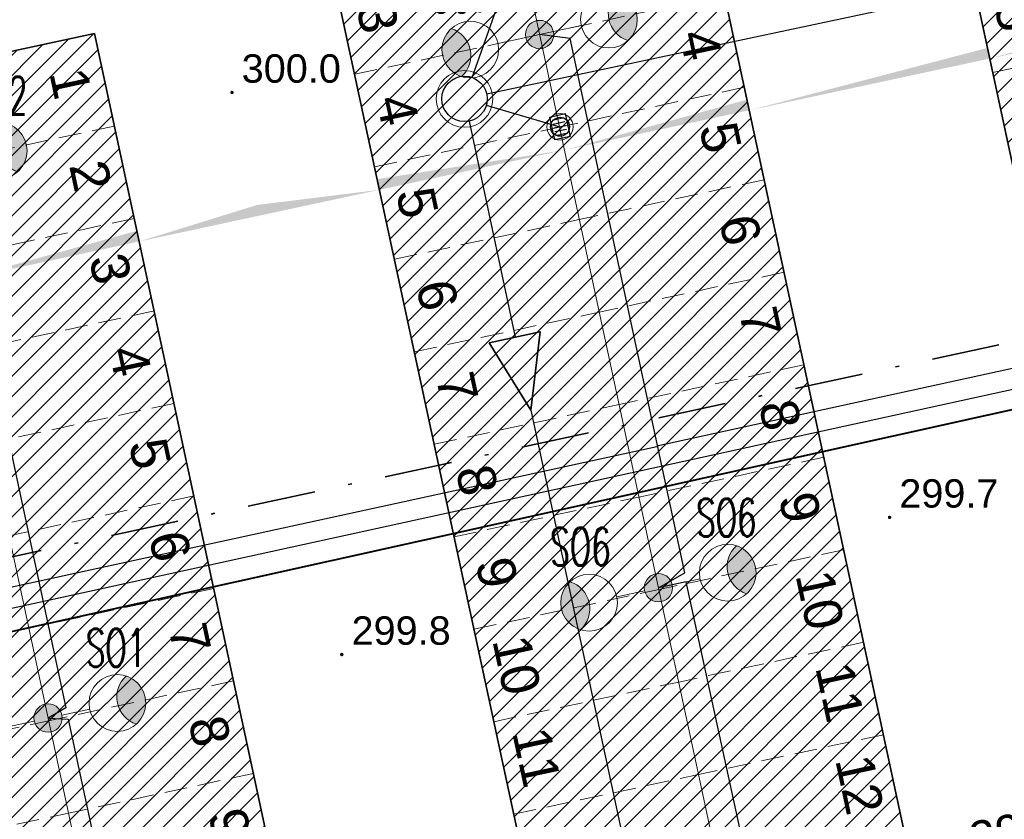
# Model space of a CAD drawing. Header units: metres. Extents: x 6567600 to 13135881, y 5574237 to 11149086.
# Tile 31 of 120: x 6567911 to 6567937, y 5574425 to 5574447. Entities that reach past the tile are written whole.
import ezdxf
from ezdxf.enums import TextEntityAlignment as Align

# ---------------------------------------------------------------- set-up
doc = ezdxf.new("R2010")
doc.units = ezdxf.units.M
doc.linetypes.add('zzzxref_260316$0$PR1183 Chorzów Metalowców V09_TT$0$Kropki i Kreski', pattern=[3.6, 1.8, -0.9, 0, -0.9])
doc.linetypes.add('zzzxref_260316$0$PR1183 Chorzów Metalowców V09_TT$0$Przerywana gęsta', pattern=[0.9, 0.6, -0.3])
for name, color, linetype in [('SEL_atrybut_bloku1', 7, 'Continuous'), ('SEL_atrybut_bloku2', 9, 'Continuous'), ('zzzxref_260316$0$_MDCP$0$OTRN_O', 7, 'Continuous'), ('zzzxref_260316$0$PR1183 Chorzów Metalowców V09_TT$0$FORMA - Arch 01 - PZT 1 Strefy', 7, 'Continuous'), ('zzzxref_260316$0$PR1183 Chorzów Metalowców V09_TT$0$FORMA - Arch 01 - PZT-3 Ukształtowanie terenu', 7, 'Continuous'), ('zzzxref_260316$0$PR1183 Chorzów Metalowców V09_TT$0$FORMA - Arch 01 - PZT-3 Zagospodarowanie', 7, 'Continuous'), ('zzzxref_260316$0$PR1183 Chorzów Metalowców V09_TT$0$FORMA - Arch 01 - PZT-5 Opisy ogólne', 7, 'Continuous')]:
    doc.layers.add(name, color=color, linetype=linetype)
for name, color, linetype, lineweight in [('SEL_kanalizacja_kablowa_nN', 1, 'SEL_knN', 40), ('SEL_sieci_kable_nN', 1, 'SEL_eN', 30), ('SEL_sieci_oswietlenie_oprawy', 152, 'Continuous', 20), ('zzzxref_260316$0$_MDCP$0$OTRN', 7, 'Continuous', 13), ('zzzxref_260316$0$_TT_KAN_D', 96, 'Continuous', 25), ('zzzxref_260316$0$_TT_KAN_D_WPUST', 7, 'Continuous', 25)]:
    doc.layers.add(name, color=color, linetype=linetype, lineweight=lineweight)
doc.layers.add('SEL_sieci_kable_nN_oswietlenie', color=7, linetype='SEL_eNN', lineweight=30, true_color=0xff7a7a)
doc.styles.add('ARIAL', font='ARIALN.TTF', dxfattribs={"width": 0.8})
doc.styles.add('ROMANS', font='romans.shx', dxfattribs={"width": 0.8})
doc.styles.add('zzzxref_260316$0$$TD_AUDIT_GENERATED_(9E16A)', font='arial.ttf', dxfattribs={"width": 0.9})
doc.styles.add('zzzxref_260316$0$$TD_AUDIT_GENERATED_(B0E6E)', font='arial.ttf')
doc.styles.add('zzzxref_260316$0$$TD_AUDIT_GENERATED_(B0E75)', font='arial.ttf')
doc.linetypes.add('SEL_eN', pattern='A,5,["eN",ARIAL,S=1,R=0,X=1.8,Y=0.25],5', length=10)
doc.linetypes.add('SEL_eNN', pattern='A,5,["eNN",ARIAL,S=1,R=0,X=1.45,Y=0.25],5', length=10)
doc.linetypes.add('SEL_knN', pattern='A,5,["knN",ARIAL,S=1,R=0,X=1.8,Y=0.25],5', length=10)
pattern_1 = [(45, (0, 1.2501), (-0.265165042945, 0.265165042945), [])]

# ---------------------------------------------------------------- blocks, each defined once
blk = doc.blocks.new('oprawa zewnetrzna stojaca')
for points in [[(2.625, 0, 0.267949), (2.25, 0.65, 0.57735), (2.25, -0.65, 0.267949)], [(0.375, 0, 1), (-0.375, 0, 1)]]:
    blk.add_hatch(color=256).paths.add_polyline_path(points)
blk.add_line((1.125, 0), (0.375, 0))
for centre, radius in [((1.875, 0), 0.75), ((0, 0), 0.375)]:
    blk.add_circle(centre, radius)
blk.add_arc((2.625, 0), 0.75, 120, 240)
at = {"layer": 'SEL_atrybut_bloku1', "style": 'ROMANS', "width": 0.6, "flags": 8}
blk.add_attdef('TYP', text='', height=1, dxfattribs=at).set_placement((1.873, 0.9), align=Align.CENTER)
at = {"layer": 'SEL_atrybut_bloku2', "style": 'ROMANS', "width": 0.6, "flags": 8}
for tag, p in [('OPIS1', (1.873, -1.638)), ('OPIS2', (1.873, -2.499))]:
    blk.add_attdef(tag, text='', height=0.75, dxfattribs=at).set_placement(p, align=Align.CENTER)
blk = doc.blocks.new('zzzxref_260316$0$_MDCP$0$OTRN')
at = {"layer": 'zzzxref_260316$0$_MDCP$0$OTRN', "color": 0, "const_width": 0.09}
blk.add_lwpolyline([(-0.045, 0, 1), (0.045, 0, 1)], format="xyb", close=True, dxfattribs=at)
at = {"layer": 'zzzxref_260316$0$_MDCP$0$OTRN_O', "color": 0, "style": 'zzzxref_260316$0$$TD_AUDIT_GENERATED_(9E16A)'}
blk.add_attdef('RZEDNA', (0.514, 0.515), '', height=1.5, dxfattribs=at)
blk = doc.blocks.new('zzzxref_260316$0$PR1183 Chorzów Metalowców V09_TT$0$Miejsca parkingowe 27[25]', base_point=(6567933.968, 5574456.136))
at = {"layer": 'zzzxref_260316$0$PR1183 Chorzów Metalowców V09_TT$0$FORMA - Arch 01 - PZT-3 Zagospodarowanie', "color": 7, "linetype": 'zzzxref_260316$0$PR1183 Chorzów Metalowców V09_TT$0$Przerywana gęsta', "lineweight": 13}
for p, q in [((6567933.968, 5574456.136), (6567938.856, 5574457.187)), ((6567934.493, 5574453.692), (6567939.382, 5574454.743)), ((6567935.018, 5574451.248), (6567939.907, 5574452.298)), ((6567935.544, 5574448.804), (6567940.432, 5574449.854)), ((6567936.069, 5574446.359), (6567940.957, 5574447.41)), ((6567936.594, 5574443.915), (6567941.483, 5574444.966)), ((6567937.12, 5574441.471), (6567942.008, 5574442.522)), ((6567937.645, 5574439.027), (6567942.533, 5574440.077)), ((6567938.17, 5574436.583), (6567943.059, 5574437.633)), ((6567938.696, 5574434.138), (6567943.584, 5574435.189))]:
    blk.add_line(p, q, dxfattribs=at)
at = {"layer": 'zzzxref_260316$0$PR1183 Chorzów Metalowców V09_TT$0$FORMA - Arch 01 - PZT-3 Zagospodarowanie', "color": 7, "lineweight": 13, "style": 'zzzxref_260316$0$$TD_AUDIT_GENERATED_(B0E75)'}
for tag, p in [('num_start_0', (6567935.103, 5574455.2)), ('num_start_1', (6567935.628, 5574452.756)), ('num_start_2', (6567936.154, 5574450.303)), ('num_start_3', (6567936.679, 5574447.867)), ('num_start_4', (6567937.204, 5574445.415)), ('num_start_5', (6567937.73, 5574442.971)), ('num_start_6', (6567938.255, 5574440.535)), ('num_start_7', (6567938.78, 5574438.082)), ('num_start_8', (6567939.306, 5574435.638)), ('num_start_9', (6567939.831, 5574433.194))]:
    blk.add_attdef(tag, text='', height=1, rotation=282.1296, dxfattribs=at).set_placement(p, align=Align.MIDDLE_CENTER)
blk = doc.blocks.new('zzzxref_260316$0$PR1183 Chorzów Metalowców V09_TT$0$Miejsca parkingowe 27[17]', base_point=(6567918.151, 5574451.203))
at = {"layer": 'zzzxref_260316$0$PR1183 Chorzów Metalowców V09_TT$0$FORMA - Arch 01 - PZT-3 Zagospodarowanie', "color": 7, "linetype": 'zzzxref_260316$0$PR1183 Chorzów Metalowców V09_TT$0$Przerywana gęsta', "lineweight": 13}
for p, q in [((6567919.727, 5574443.87), (6567924.616, 5574444.921)), ((6567920.253, 5574441.426), (6567925.141, 5574442.476)), ((6567920.778, 5574438.982), (6567925.666, 5574440.032)), ((6567921.303, 5574436.537), (6567926.192, 5574437.588)), ((6567921.829, 5574434.093), (6567926.717, 5574435.144)), ((6567922.354, 5574431.649), (6567927.242, 5574432.7)), ((6567922.879, 5574429.205), (6567927.768, 5574430.256)), ((6567923.404, 5574426.761), (6567928.293, 5574427.811)), ((6567923.93, 5574424.317), (6567928.818, 5574425.367))]:
    blk.add_line(p, q, dxfattribs=at)
at = {"layer": 'zzzxref_260316$0$PR1183 Chorzów Metalowców V09_TT$0$FORMA - Arch 01 - PZT-3 Zagospodarowanie', "color": 7, "lineweight": 13, "style": 'zzzxref_260316$0$$TD_AUDIT_GENERATED_(B0E75)'}
for tag, p in [('num_start_0', (6567919.287, 5574450.267)), ('num_start_1', (6567919.812, 5574447.822)), ('num_start_2', (6567920.337, 5574445.37)), ('num_start_3', (6567920.863, 5574442.934)), ('num_start_4', (6567921.388, 5574440.481)), ('num_start_5', (6567921.913, 5574438.037)), ('num_start_6', (6567922.438, 5574435.601)), ('num_start_7', (6567922.964, 5574433.148)), ('num_start_8', (6567923.489, 5574430.704)), ('num_start_9', (6567924.014, 5574428.26)), ('num_start_10', (6567924.54, 5574425.825)), ('num_start_11', (6567925.065, 5574423.38)), ('num_start_12', (6567925.59, 5574420.928)), ('num_start_13', (6567926.116, 5574418.492)), ('num_start_14', (6567926.641, 5574416.04)), ('num_start_15', (6567927.166, 5574413.595)), ('num_start_16', (6567927.692, 5574411.16)), ('num_start_17', (6567928.217, 5574408.707))]:
    blk.add_attdef(tag, text='', height=1, rotation=282.1296, dxfattribs=at).set_placement(p, align=Align.MIDDLE_CENTER)
blk = doc.blocks.new('zzzxref_260316$0$PR1183 Chorzów Metalowców V09_TT$0$Miejsca parkingowe 27[16]', base_point=(6567927.928, 5574453.304))
at = {"layer": 'zzzxref_260316$0$PR1183 Chorzów Metalowców V09_TT$0$FORMA - Arch 01 - PZT-3 Zagospodarowanie', "color": 7, "linetype": 'zzzxref_260316$0$PR1183 Chorzów Metalowców V09_TT$0$Przerywana gęsta', "lineweight": 13}
for p, q in [((6567929.504, 5574445.971), (6567924.616, 5574444.921)), ((6567930.029, 5574443.527), (6567925.141, 5574442.476)), ((6567930.555, 5574441.083), (6567925.666, 5574440.032)), ((6567931.08, 5574438.639), (6567926.192, 5574437.588)), ((6567931.605, 5574436.195), (6567926.717, 5574435.144)), ((6567932.131, 5574433.75), (6567927.242, 5574432.7)), ((6567932.656, 5574431.306), (6567927.768, 5574430.256)), ((6567933.181, 5574428.862), (6567928.293, 5574427.811)), ((6567933.707, 5574426.418), (6567928.818, 5574425.367))]:
    blk.add_line(p, q, dxfattribs=at)
at = {"layer": 'zzzxref_260316$0$PR1183 Chorzów Metalowców V09_TT$0$FORMA - Arch 01 - PZT-3 Zagospodarowanie', "color": 7, "lineweight": 13, "style": 'zzzxref_260316$0$$TD_AUDIT_GENERATED_(B0E75)'}
for tag, p in [('num_start_0', (6567927.301, 5574451.989)), ('num_start_1', (6567927.827, 5574449.545)), ('num_start_2', (6567928.352, 5574447.092)), ('num_start_3', (6567928.877, 5574444.656)), ('num_start_4', (6567929.402, 5574442.204)), ('num_start_5', (6567929.928, 5574439.76)), ('num_start_6', (6567930.453, 5574437.324)), ('num_start_7', (6567930.978, 5574434.871)), ('num_start_8', (6567931.504, 5574432.427)), ('num_start_9', (6567932.029, 5574429.983)), ('num_start_10', (6567932.554, 5574427.547)), ('num_start_11', (6567933.08, 5574425.103)), ('num_start_12', (6567933.605, 5574422.65)), ('num_start_13', (6567934.13, 5574420.215)), ('num_start_14', (6567934.656, 5574417.762)), ('num_start_15', (6567935.181, 5574415.318))]:
    blk.add_attdef(tag, text='', height=1, rotation=282.1296, dxfattribs=at).set_placement(p, align=Align.MIDDLE_CENTER)
blk = doc.blocks.new('zzzxref_260316$0$PR1183 Chorzów Metalowców V09_TT$0$Miejsca parkingowe 27[15]', base_point=(6567903.07, 5574442.847))
at = {"layer": 'zzzxref_260316$0$PR1183 Chorzów Metalowców V09_TT$0$FORMA - Arch 01 - PZT-3 Zagospodarowanie', "color": 7, "linetype": 'zzzxref_260316$0$PR1183 Chorzów Metalowców V09_TT$0$Przerywana gęsta', "lineweight": 13}
for p, q in [((6567906.222, 5574428.182), (6567911.111, 5574429.233)), ((6567906.748, 5574425.738), (6567911.636, 5574426.788)), ((6567907.273, 5574423.294), (6567912.161, 5574424.344))]:
    blk.add_line(p, q, dxfattribs=at)
at = {"layer": 'zzzxref_260316$0$PR1183 Chorzów Metalowców V09_TT$0$FORMA - Arch 01 - PZT-3 Zagospodarowanie', "color": 7, "lineweight": 13, "style": 'zzzxref_260316$0$$TD_AUDIT_GENERATED_(B0E75)'}
for tag, p in [('num_start_0', (6567904.206, 5574441.911)), ('num_start_1', (6567904.731, 5574439.467)), ('num_start_2', (6567905.256, 5574437.014)), ('num_start_3', (6567905.782, 5574434.579)), ('num_start_4', (6567906.307, 5574432.126)), ('num_start_5', (6567906.832, 5574429.682)), ('num_start_6', (6567907.357, 5574427.246)), ('num_start_7', (6567907.883, 5574424.793)), ('num_start_8', (6567908.408, 5574422.349)), ('num_start_9', (6567908.933, 5574419.905)), ('num_start_10', (6567909.459, 5574417.469)), ('num_start_11', (6567909.984, 5574415.025)), ('num_start_12', (6567910.509, 5574412.572)), ('num_start_13', (6567911.035, 5574410.137)), ('num_start_14', (6567911.56, 5574407.684)), ('num_start_15', (6567912.085, 5574405.24))]:
    blk.add_attdef(tag, text='', height=1, rotation=282.1296, dxfattribs=at).set_placement(p, align=Align.MIDDLE_CENTER)
blk = doc.blocks.new('zzzxref_260316$0$PR1183 Chorzów Metalowców V09_TT$0$Miejsca parkingowe 27[14]', base_point=(6567912.847, 5574444.948))
at = {"layer": 'zzzxref_260316$0$PR1183 Chorzów Metalowców V09_TT$0$FORMA - Arch 01 - PZT-3 Zagospodarowanie', "color": 7, "linetype": 'zzzxref_260316$0$PR1183 Chorzów Metalowców V09_TT$0$Przerywana gęsta', "lineweight": 13}
for p, q in [((6567913.372, 5574442.504), (6567908.484, 5574441.454)), ((6567913.898, 5574440.06), (6567909.009, 5574439.009)), ((6567914.423, 5574437.616), (6567909.535, 5574436.565)), ((6567914.948, 5574435.172), (6567910.06, 5574434.121)), ((6567915.474, 5574432.727), (6567910.585, 5574431.677)), ((6567915.999, 5574430.283), (6567911.111, 5574429.233)), ((6567916.524, 5574427.839), (6567911.636, 5574426.788)), ((6567917.05, 5574425.395), (6567912.161, 5574424.344))]:
    blk.add_line(p, q, dxfattribs=at)
at = {"layer": 'zzzxref_260316$0$PR1183 Chorzów Metalowców V09_TT$0$FORMA - Arch 01 - PZT-3 Zagospodarowanie', "color": 7, "lineweight": 13, "style": 'zzzxref_260316$0$$TD_AUDIT_GENERATED_(B0E75)'}
for tag, p in [('num_start_0', (6567912.22, 5574443.634)), ('num_start_1', (6567912.746, 5574441.189)), ('num_start_2', (6567913.271, 5574438.737)), ('num_start_3', (6567913.796, 5574436.301)), ('num_start_4', (6567914.321, 5574433.848)), ('num_start_5', (6567914.847, 5574431.404)), ('num_start_6', (6567915.372, 5574428.968)), ('num_start_7', (6567915.897, 5574426.516)), ('num_start_8', (6567916.423, 5574424.071)), ('num_start_9', (6567916.948, 5574421.628)), ('num_start_10', (6567917.473, 5574419.192)), ('num_start_11', (6567917.999, 5574416.748)), ('num_start_12', (6567918.524, 5574414.295)), ('num_start_13', (6567919.049, 5574411.859)), ('num_start_14', (6567919.575, 5574409.407)), ('num_start_15', (6567920.1, 5574406.962))]:
    blk.add_attdef(tag, text='', height=1, rotation=282.1296, dxfattribs=at).set_placement(p, align=Align.MIDDLE_CENTER)
blk = doc.blocks.new('zzzxref_260316$0$PR1183 Chorzów Metalowców V09_TT$0$Płaszczyzna odcinająca_1', base_point=(6567847.449, 5574417.53))
at = {"layer": 'zzzxref_260316$0$PR1183 Chorzów Metalowców V09_TT$0$FORMA - Arch 01 - PZT-5 Opisy ogólne', "color": 7, "linetype": 'zzzxref_260316$0$PR1183 Chorzów Metalowców V09_TT$0$Kropki i Kreski', "lineweight": 35}
blk.add_line((6567848.182, 5574417.688), (6567950.708, 5574439.723), dxfattribs=at)
blk = doc.blocks.new('zzzxref_260316$0$PR1183 Chorzów Metalowców V09_TT$0$Koty wysokościowe_51', base_point=(6567940.334, 5574424.825))
at = {"layer": 'zzzxref_260316$0$PR1183 Chorzów Metalowców V09_TT$0$FORMA - Arch 01 - PZT-3 Ukształtowanie terenu', "linetype": 'Continuous', "lineweight": 25}
for points in [[(6567940.334, 5574424.825), (6567940.701, 5574424.903), (6567940.643, 5574425.038), (6567940.538, 5574425.139), (6567940.402, 5574425.193), (6567940.256, 5574425.191)], [(6567940.334, 5574424.825), (6567939.968, 5574424.746), (6567940.026, 5574424.611), (6567940.131, 5574424.51), (6567940.267, 5574424.456), (6567940.413, 5574424.458)]]:
    blk.add_hatch(color=6, dxfattribs=at).paths.add_polyline_path(points)
at = {"layer": 'zzzxref_260316$0$PR1183 Chorzów Metalowców V09_TT$0$FORMA - Arch 01 - PZT-3 Ukształtowanie terenu', "color": 6, "linetype": 'Continuous', "lineweight": 25}
for p, q in [((6567940.492, 5574424.091), (6567940.177, 5574425.558)), ((6567939.601, 5574424.667), (6567941.068, 5574424.982))]:
    blk.add_line(p, q, dxfattribs=at)
blk.add_circle((6567940.334, 5574424.825), 0.375, dxfattribs=at)
at = {"layer": 'zzzxref_260316$0$PR1183 Chorzów Metalowców V09_TT$0$FORMA - Arch 01 - PZT-3 Ukształtowanie terenu', "color": 6, "lineweight": 25, "insert": (6567936.13, 5574423.034), "char_height": 0.9, "attachment_point": 7, "rotation": 12.1296, "style": 'zzzxref_260316$0$$TD_AUDIT_GENERATED_(B0E6E)'}
blk.add_mtext('\\A1;{\\pql;\\fArial|b0|i0|c238|p0;\\W1.000000;299,95}', dxfattribs=at)
blk = doc.blocks.new('zzzxref_260316')
at = {"layer": 'zzzxref_260316$0$PR1183 Chorzów Metalowców V09_TT$0$FORMA - Arch 01 - PZT 1 Strefy', "linetype": 'Continuous', "lineweight": 0, "true_color": 0x577933}
h = blk.add_hatch(dxfattribs=at)
h.set_pattern_fill('ANSI31', color=77, scale=3, style=0)
h.set_pattern_definition(pattern_1)
h.paths.add_polyline_path([(6567874.014, 5574370.037), (6567903.73, 5574376.76), (6567926.87, 5574389.48), (6567941.769, 5574411.258), (6567945.87, 5574426.93), (6567946.274, 5574439.041), (6567944.961, 5574439.568), (6567943.09, 5574448.275), (6567939.696, 5574459.298), (6567938.856, 5574458.437), (6567945.454, 5574427.738), (6567940.566, 5574426.687), (6567942.208, 5574419.044, -0.198349), (6567940.833, 5574411.513), (6567926.815, 5574391.018), (6567903.433, 5574378.164), (6567873.643, 5574371.762)])
at = {"layer": 'zzzxref_260316$0$PR1183 Chorzów Metalowców V09_TT$0$FORMA - Arch 01 - PZT 1 Strefy', "linetype": 'Continuous', "lineweight": 0, "true_color": 0x4b7a78}
h = blk.add_hatch(dxfattribs=at)
h.set_pattern_fill('ANSI31', color=137, scale=3, style=0)
h.set_pattern_definition(pattern_1)
h.paths.add_polyline_path([(6567933.968, 5574457.386), (6567940.566, 5574426.687), (6567945.454, 5574427.738), (6567938.856, 5574458.437)])
h = blk.add_hatch(dxfattribs=at)
h.set_pattern_fill('ANSI31', color=137, scale=3, style=0)
h.set_pattern_definition(pattern_1)
h.paths.add_polyline_path([(6567936.333, 5574415.447), (6567927.928, 5574454.554), (6567918.151, 5574452.453), (6567927.607, 5574408.457), (6567932.495, 5574409.508), (6567931.445, 5574414.396)])
h = blk.add_hatch(dxfattribs=at)
h.set_pattern_fill('ANSI31', color=137, scale=3, style=0)
h.set_pattern_definition(pattern_1)
h.paths.add_polyline_path([(6567921.252, 5574407.091), (6567912.847, 5574446.198), (6567903.07, 5574444.097), (6567911.475, 5574404.99)])
at = {"layer": 'zzzxref_260316$0$PR1183 Chorzów Metalowców V09_TT$0$FORMA - Arch 01 - PZT-3 Zagospodarowanie', "linetype": 'Continuous', "lineweight": 5}
for points in [[(6567941.342, 5574446.867), (6567936.515, 5574445.535), (6567941.403, 5574446.585)], [(6567936.454, 5574445.817), (6567930.159, 5574444.169), (6567936.515, 5574445.535)], [(6567930.098, 5574444.451), (6567925.271, 5574443.118), (6567930.159, 5574444.169)], [(6567920.323, 5574442.35), (6567925.271, 5574443.118), (6567920.383, 5574442.068)], [(6567917.145, 5574441.667), (6567920.383, 5574442.068), (6567917.206, 5574441.385)], [(6567917.145, 5574441.667), (6567914.028, 5574440.702), (6567917.206, 5574441.385)], [(6567913.967, 5574440.984), (6567909.14, 5574439.651), (6567914.027, 5574440.702)]]:
    blk.add_hatch(color=7, dxfattribs=at).paths.add_polyline_path(points)
at = {"layer": 'zzzxref_260316$0$_TT_KAN_D'}
for points in [[(6567922.837, 5574445.034), (6567924.102, 5574448.617)], [(6567938.091, 5574447.759), (6567923.218, 5574444.595)], [(6567923.206, 5574444.301), (6567925.151, 5574443.729)], [(6567922.756, 5574443.884), (6567923.97, 5574438.173)], [(6567924.384, 5574436.247), (6567927.492, 5574421.788)]]:
    blk.add_lwpolyline(points, dxfattribs=at)
at = {"layer": 'zzzxref_260316$0$_TT_KAN_D', "lineweight": 35}
blk.add_lwpolyline([(6567923.285, 5574438.021), (6567924.629, 5574438.319), (6567924.384, 5574436.247), (6567923.285, 5574438.021)], dxfattribs=at)
at = {"layer": 'zzzxref_260316$0$_TT_KAN_D', "lineweight": 13}
blk.add_circle((6567922.631, 5574444.471), 0.75, dxfattribs=at)
at = {"layer": 'zzzxref_260316$0$_TT_KAN_D', "lineweight": 30}
blk.add_circle((6567922.631, 5574444.471), 0.6, dxfattribs=at)
at = {"layer": 'zzzxref_260316$0$_TT_KAN_D_WPUST', "lineweight": 30}
for p, q in [((6567925.263, 5574443.968), (6567924.95, 5574443.899)), ((6567925.285, 5574443.865), (6567924.972, 5574443.797)), ((6567925.308, 5574443.763), (6567924.995, 5574443.694)), ((6567925.329, 5574443.665), (6567925.016, 5574443.596)), ((6567925.352, 5574443.562), (6567925.039, 5574443.494))]:
    blk.add_line(p, q, dxfattribs=at)
blk.add_lwpolyline([(6567925.017, 5574443.387), (6567924.885, 5574443.992), (6567925.295, 5574444.082), (6567925.428, 5574443.476)], close=True, dxfattribs=at)
at = {"layer": 'zzzxref_260316$0$_TT_KAN_D_WPUST', "lineweight": 18}
blk.add_circle((6567925.156, 5574443.734), 0.35, dxfattribs=at)
at = {"layer": 'zzzxref_260316$0$_TT_KAN_D_WPUST', "color": 96, "lineweight": 30}
blk.add_circle((6567925.156, 5574443.734), 0.25, dxfattribs=at)
at = {"layer": 'zzzxref_260316$0$PR1183 Chorzów Metalowców V09_TT$0$FORMA - Arch 01 - PZT 1 Strefy', "color": 254, "linetype": 'Continuous', "lineweight": 13, "true_color": 0xd2d2ff}
for p, q in [((6567942.208, 5574419.044), (6567932.917, 5574462.275)), ((6567927.928, 5574454.554), (6567936.333, 5574415.447)), ((6567927.607, 5574408.457), (6567918.151, 5574452.453)), ((6567903.07, 5574444.097), (6567912.847, 5574446.198)), ((6567912.847, 5574446.198), (6567923.521, 5574396.533))]:
    blk.add_line(p, q, dxfattribs=at)
at = {"layer": 'zzzxref_260316$0$PR1183 Chorzów Metalowców V09_TT$0$FORMA - Arch 01 - PZT 1 Strefy', "color": 131, "linetype": 'Continuous', "lineweight": 13, "true_color": 0x97f4f0}
for p, q in [((6567933.968, 5574457.386), (6567940.566, 5574426.687)), ((6567936.333, 5574415.447), (6567927.928, 5574454.554)), ((6567918.151, 5574452.453), (6567927.607, 5574408.457)), ((6567912.847, 5574446.198), (6567903.07, 5574444.097)), ((6567921.252, 5574407.091), (6567912.847, 5574446.198))]:
    blk.add_line(p, q, dxfattribs=at)
at = {"layer": 'zzzxref_260316$0$PR1183 Chorzów Metalowców V09_TT$0$FORMA - Arch 01 - PZT-3 Zagospodarowanie', "color": 7, "linetype": 'Continuous', "lineweight": 35}
for p, q in [((6567932.917, 5574462.275), (6567942.208, 5574419.044)), ((6567927.928, 5574454.554), (6567936.333, 5574415.447)), ((6567918.151, 5574452.453), (6567927.607, 5574408.457)), ((6567912.847, 5574446.198), (6567903.07, 5574444.097)), ((6567912.847, 5574446.198), (6567923.521, 5574396.533))]:
    blk.add_line(p, q, dxfattribs=at)
at = {"layer": 'zzzxref_260316$0$PR1183 Chorzów Metalowców V09_TT$0$FORMA - Arch 01 - PZT-3 Zagospodarowanie', "color": 7, "linetype": 'Continuous', "lineweight": 18}
for p, q in [((6567923.04, 5574453.503), (6567931.445, 5574414.396)), ((6567907.959, 5574445.148), (6567918.633, 5574395.482))]:
    blk.add_line(p, q, dxfattribs=at)
at = {"layer": 'zzzxref_260316$0$_MDCP$0$OTRN', "color": 14, "xscale": 0.5, "yscale": 0.5, "zscale": 0.5}
for p, values in [((6567916.483, 5574444.641, 299.956), {'RZEDNA': '300.0'}), ((6567933.87, 5574433.412, 299.731), {'RZEDNA': '299.7'}), ((6567919.387, 5574429.788, 299.843), {'RZEDNA': '299.8'})]:
    blk.add_blockref('zzzxref_260316$0$_MDCP$0$OTRN', p, dxfattribs=at).add_auto_attribs(values)
at = {"layer": 'zzzxref_260316$0$PR1183 Chorzów Metalowców V09_TT$0$FORMA - Arch 01 - PZT-3 Ukształtowanie terenu', "color": 6, "lineweight": 25}
blk.add_blockref('zzzxref_260316$0$PR1183 Chorzów Metalowców V09_TT$0$Koty wysokościowe_51', (6567940.334, 5574426.075), dxfattribs=at)
at = {"layer": 'zzzxref_260316$0$PR1183 Chorzów Metalowców V09_TT$0$FORMA - Arch 01 - PZT-3 Zagospodarowanie', "color": 7, "linetype": 'zzzxref_260316$0$PR1183 Chorzów Metalowców V09_TT$0$Przerywana gęsta', "lineweight": 15}
ref = blk.add_blockref('zzzxref_260316$0$PR1183 Chorzów Metalowców V09_TT$0$Miejsca parkingowe 27[25]', (6567933.968, 5574457.386), dxfattribs=at)
ref.add_attrib('num_start', '1', dxfattribs={"color": 7, "lineweight": 13, "height": 1, "rotation": 282.1296, "style": 'zzzxref_260316$0$$TD_AUDIT_GENERATED_(B0E75)'}).set_placement((6567935.103, 5574456.45), align=Align.MIDDLE_CENTER)
ref.add_attrib('num_start_1', '2', dxfattribs={"color": 7, "lineweight": 13, "height": 1, "rotation": 282.1296, "style": 'zzzxref_260316$0$$TD_AUDIT_GENERATED_(B0E75)'}).set_placement((6567935.628, 5574454.006), align=Align.MIDDLE_CENTER)
ref.add_attrib('num_start_2', '3', dxfattribs={"color": 7, "lineweight": 13, "height": 1, "rotation": 282.1296, "style": 'zzzxref_260316$0$$TD_AUDIT_GENERATED_(B0E75)'}).set_placement((6567936.154, 5574451.553), align=Align.MIDDLE_CENTER)
ref.add_attrib('num_start_3', '4', dxfattribs={"color": 7, "lineweight": 13, "height": 1, "rotation": 282.1296, "style": 'zzzxref_260316$0$$TD_AUDIT_GENERATED_(B0E75)'}).set_placement((6567936.679, 5574449.118), align=Align.MIDDLE_CENTER)
ref.add_attrib('num_start_4', '5', dxfattribs={"color": 7, "lineweight": 13, "height": 1, "rotation": 282.1296, "style": 'zzzxref_260316$0$$TD_AUDIT_GENERATED_(B0E75)'}).set_placement((6567937.204, 5574446.665), align=Align.MIDDLE_CENTER)
ref.add_attrib('num_start_5', '6', dxfattribs={"color": 7, "lineweight": 13, "height": 1, "rotation": 282.1296, "style": 'zzzxref_260316$0$$TD_AUDIT_GENERATED_(B0E75)'}).set_placement((6567937.73, 5574444.221), align=Align.MIDDLE_CENTER)
ref.add_attrib('num_start_6', '7', dxfattribs={"color": 7, "lineweight": 13, "height": 1, "rotation": 282.1296, "style": 'zzzxref_260316$0$$TD_AUDIT_GENERATED_(B0E75)'}).set_placement((6567938.255, 5574441.785), align=Align.MIDDLE_CENTER)
ref.add_attrib('num_start_7', '8', dxfattribs={"color": 7, "lineweight": 13, "height": 1, "rotation": 282.1296, "style": 'zzzxref_260316$0$$TD_AUDIT_GENERATED_(B0E75)'}).set_placement((6567938.78, 5574439.332), align=Align.MIDDLE_CENTER)
ref.add_attrib('num_start_8', '9', dxfattribs={"color": 7, "lineweight": 13, "height": 1, "rotation": 282.1296, "style": 'zzzxref_260316$0$$TD_AUDIT_GENERATED_(B0E75)'}).set_placement((6567939.306, 5574436.888), align=Align.MIDDLE_CENTER)
ref.add_attrib('num_start_9', '10', dxfattribs={"color": 7, "lineweight": 13, "height": 1, "rotation": 282.1296, "style": 'zzzxref_260316$0$$TD_AUDIT_GENERATED_(B0E75)'}).set_placement((6567939.831, 5574434.444), align=Align.MIDDLE_CENTER)
ref = blk.add_blockref('zzzxref_260316$0$PR1183 Chorzów Metalowców V09_TT$0$Miejsca parkingowe 27[16]', (6567927.928, 5574454.554), dxfattribs=at)
ref.add_attrib('num_start_3', '4', dxfattribs={"color": 7, "lineweight": 13, "height": 1, "rotation": 282.1296, "style": 'zzzxref_260316$0$$TD_AUDIT_GENERATED_(B0E75)'}).set_placement((6567928.877, 5574445.907), align=Align.MIDDLE_CENTER)
ref.add_attrib('num_start_4', '5', dxfattribs={"color": 7, "lineweight": 13, "height": 1, "rotation": 282.1296, "style": 'zzzxref_260316$0$$TD_AUDIT_GENERATED_(B0E75)'}).set_placement((6567929.402, 5574443.454), align=Align.MIDDLE_CENTER)
ref.add_attrib('num_start_5', '6', dxfattribs={"color": 7, "lineweight": 13, "height": 1, "rotation": 282.1296, "style": 'zzzxref_260316$0$$TD_AUDIT_GENERATED_(B0E75)'}).set_placement((6567929.928, 5574441.01), align=Align.MIDDLE_CENTER)
ref.add_attrib('num_start_6', '7', dxfattribs={"color": 7, "lineweight": 13, "height": 1, "rotation": 282.1296, "style": 'zzzxref_260316$0$$TD_AUDIT_GENERATED_(B0E75)'}).set_placement((6567930.453, 5574438.574), align=Align.MIDDLE_CENTER)
ref.add_attrib('num_start_7', '8', dxfattribs={"color": 7, "lineweight": 13, "height": 1, "rotation": 282.1296, "style": 'zzzxref_260316$0$$TD_AUDIT_GENERATED_(B0E75)'}).set_placement((6567930.978, 5574436.121), align=Align.MIDDLE_CENTER)
ref.add_attrib('num_start_8', '9', dxfattribs={"color": 7, "lineweight": 13, "height": 1, "rotation": 282.1296, "style": 'zzzxref_260316$0$$TD_AUDIT_GENERATED_(B0E75)'}).set_placement((6567931.504, 5574433.677), align=Align.MIDDLE_CENTER)
ref.add_attrib('num_start_9', '10', dxfattribs={"color": 7, "lineweight": 13, "height": 1, "rotation": 282.1296, "style": 'zzzxref_260316$0$$TD_AUDIT_GENERATED_(B0E75)'}).set_placement((6567932.029, 5574431.233), align=Align.MIDDLE_CENTER)
ref.add_attrib('num_start_10', '11', dxfattribs={"color": 7, "lineweight": 13, "height": 1, "rotation": 282.1296, "style": 'zzzxref_260316$0$$TD_AUDIT_GENERATED_(B0E75)'}).set_placement((6567932.554, 5574428.797), align=Align.MIDDLE_CENTER)
ref.add_attrib('num_start_11', '12', dxfattribs={"color": 7, "lineweight": 13, "height": 1, "rotation": 282.1296, "style": 'zzzxref_260316$0$$TD_AUDIT_GENERATED_(B0E75)'}).set_placement((6567933.08, 5574426.353), align=Align.MIDDLE_CENTER)
ref = blk.add_blockref('zzzxref_260316$0$PR1183 Chorzów Metalowców V09_TT$0$Miejsca parkingowe 27[17]', (6567918.151, 5574452.453), dxfattribs=at)
ref.add_attrib('num_start_2', '3', dxfattribs={"color": 7, "lineweight": 13, "height": 1, "rotation": 282.1296, "style": 'zzzxref_260316$0$$TD_AUDIT_GENERATED_(B0E75)'}).set_placement((6567920.337, 5574446.62), align=Align.MIDDLE_CENTER)
ref.add_attrib('num_start_3', '4', dxfattribs={"color": 7, "lineweight": 13, "height": 1, "rotation": 282.1296, "style": 'zzzxref_260316$0$$TD_AUDIT_GENERATED_(B0E75)'}).set_placement((6567920.863, 5574444.184), align=Align.MIDDLE_CENTER)
ref.add_attrib('num_start_4', '5', dxfattribs={"color": 7, "lineweight": 13, "height": 1, "rotation": 282.1296, "style": 'zzzxref_260316$0$$TD_AUDIT_GENERATED_(B0E75)'}).set_placement((6567921.388, 5574441.731), align=Align.MIDDLE_CENTER)
ref.add_attrib('num_start_5', '6', dxfattribs={"color": 7, "lineweight": 13, "height": 1, "rotation": 282.1296, "style": 'zzzxref_260316$0$$TD_AUDIT_GENERATED_(B0E75)'}).set_placement((6567921.913, 5574439.287), align=Align.MIDDLE_CENTER)
ref.add_attrib('num_start_6', '7', dxfattribs={"color": 7, "lineweight": 13, "height": 1, "rotation": 282.1296, "style": 'zzzxref_260316$0$$TD_AUDIT_GENERATED_(B0E75)'}).set_placement((6567922.438, 5574436.851), align=Align.MIDDLE_CENTER)
ref.add_attrib('num_start_7', '8', dxfattribs={"color": 7, "lineweight": 13, "height": 1, "rotation": 282.1296, "style": 'zzzxref_260316$0$$TD_AUDIT_GENERATED_(B0E75)'}).set_placement((6567922.964, 5574434.399), align=Align.MIDDLE_CENTER)
ref.add_attrib('num_start_8', '9', dxfattribs={"color": 7, "lineweight": 13, "height": 1, "rotation": 282.1296, "style": 'zzzxref_260316$0$$TD_AUDIT_GENERATED_(B0E75)'}).set_placement((6567923.489, 5574431.954), align=Align.MIDDLE_CENTER)
ref.add_attrib('num_start_9', '10', dxfattribs={"color": 7, "lineweight": 13, "height": 1, "rotation": 282.1296, "style": 'zzzxref_260316$0$$TD_AUDIT_GENERATED_(B0E75)'}).set_placement((6567924.014, 5574429.511), align=Align.MIDDLE_CENTER)
ref.add_attrib('num_start_10', '11', dxfattribs={"color": 7, "lineweight": 13, "height": 1, "rotation": 282.1296, "style": 'zzzxref_260316$0$$TD_AUDIT_GENERATED_(B0E75)'}).set_placement((6567924.54, 5574427.075), align=Align.MIDDLE_CENTER)
ref = blk.add_blockref('zzzxref_260316$0$PR1183 Chorzów Metalowców V09_TT$0$Miejsca parkingowe 27[14]', (6567912.847, 5574446.198), dxfattribs=at)
ref.add_attrib('num_start', '1', dxfattribs={"color": 7, "lineweight": 13, "height": 1, "rotation": 282.1296, "style": 'zzzxref_260316$0$$TD_AUDIT_GENERATED_(B0E75)'}).set_placement((6567912.22, 5574444.884), align=Align.MIDDLE_CENTER)
ref.add_attrib('num_start_1', '2', dxfattribs={"color": 7, "lineweight": 13, "height": 1, "rotation": 282.1296, "style": 'zzzxref_260316$0$$TD_AUDIT_GENERATED_(B0E75)'}).set_placement((6567912.746, 5574442.44), align=Align.MIDDLE_CENTER)
ref.add_attrib('num_start_2', '3', dxfattribs={"color": 7, "lineweight": 13, "height": 1, "rotation": 282.1296, "style": 'zzzxref_260316$0$$TD_AUDIT_GENERATED_(B0E75)'}).set_placement((6567913.271, 5574439.987), align=Align.MIDDLE_CENTER)
ref.add_attrib('num_start_3', '4', dxfattribs={"color": 7, "lineweight": 13, "height": 1, "rotation": 282.1296, "style": 'zzzxref_260316$0$$TD_AUDIT_GENERATED_(B0E75)'}).set_placement((6567913.796, 5574437.551), align=Align.MIDDLE_CENTER)
ref.add_attrib('num_start_4', '5', dxfattribs={"color": 7, "lineweight": 13, "height": 1, "rotation": 282.1296, "style": 'zzzxref_260316$0$$TD_AUDIT_GENERATED_(B0E75)'}).set_placement((6567914.321, 5574435.099), align=Align.MIDDLE_CENTER)
ref.add_attrib('num_start_5', '6', dxfattribs={"color": 7, "lineweight": 13, "height": 1, "rotation": 282.1296, "style": 'zzzxref_260316$0$$TD_AUDIT_GENERATED_(B0E75)'}).set_placement((6567914.847, 5574432.654), align=Align.MIDDLE_CENTER)
ref.add_attrib('num_start_6', '7', dxfattribs={"color": 7, "lineweight": 13, "height": 1, "rotation": 282.1296, "style": 'zzzxref_260316$0$$TD_AUDIT_GENERATED_(B0E75)'}).set_placement((6567915.372, 5574430.219), align=Align.MIDDLE_CENTER)
ref.add_attrib('num_start_7', '8', dxfattribs={"color": 7, "lineweight": 13, "height": 1, "rotation": 282.1296, "style": 'zzzxref_260316$0$$TD_AUDIT_GENERATED_(B0E75)'}).set_placement((6567915.897, 5574427.766), align=Align.MIDDLE_CENTER)
ref.add_attrib('num_start_8', '9', dxfattribs={"color": 7, "lineweight": 13, "height": 1, "rotation": 282.1296, "style": 'zzzxref_260316$0$$TD_AUDIT_GENERATED_(B0E75)'}).set_placement((6567916.423, 5574425.321), align=Align.MIDDLE_CENTER)
blk.add_blockref('zzzxref_260316$0$PR1183 Chorzów Metalowców V09_TT$0$Miejsca parkingowe 27[15]', (6567903.07, 5574444.097), dxfattribs=at)
at = {"layer": 'zzzxref_260316$0$PR1183 Chorzów Metalowców V09_TT$0$FORMA - Arch 01 - PZT-5 Opisy ogólne', "color": 7, "lineweight": 35}
blk.add_blockref('zzzxref_260316$0$PR1183 Chorzów Metalowców V09_TT$0$Płaszczyzna odcinająca_1', (6567847.449, 5574418.78), dxfattribs=at)

msp = doc.modelspace()

# ---------------------------------------------------------------- linework, layer by layer
at = {"layer": 'SEL_kanalizacja_kablowa_nN', "ltscale": 0.5}
msp.add_lwpolyline([(6567894.238, 5574426.755), (6567943.905, 5574437.773)], dxfattribs=at)
at = {"layer": 'SEL_sieci_kable_nN', "ltscale": 0.8}
msp.add_lwpolyline([(6567894.251, 5574427.425), (6567943.294, 5574438.147), (6567944.507, 5574439.694), (6567940.28, 5574459.449), (6567940.541, 5574460.122)], dxfattribs=at)
at = {"layer": 'SEL_sieci_kable_nN_oswietlenie', "ltscale": 0.5}
for points in [[(6567927.758, 5574431.552), (6567927.758, 5574431.552), (6567928.458, 5574431.949), (6567925.424, 5574446.066), (6567924.616, 5574446.171), (6567924.616, 5574446.171)], [(6567908.466, 5574442.709), (6567909.002, 5574442.742), (6567912.088, 5574428.381), (6567911.621, 5574428.109), (6567911.621, 5574428.109), (6567912.153, 5574428.077), (6567915.24, 5574413.716), (6567914.788, 5574413.373), (6567914.788, 5574413.373)], [(6567930.919, 5574416.84), (6567930.935, 5574416.844), (6567931.549, 5574417.68), (6567928.491, 5574431.71), (6567927.758, 5574431.552)]]:
    msp.add_lwpolyline(points, dxfattribs=at)
at = {"layer": 'SEL_sieci_kable_nN_oswietlenie', "ltscale": 0.8}
for points in [[(6567927.716, 5574435.302), (6567943.407, 5574438.733)], [(6567893.854, 5574427.918), (6567927.72, 5574435.284)]]:
    msp.add_lwpolyline(points, dxfattribs=at)

# ---------------------------------------------------------------- block references
at = {"ltscale": 0.5}
msp.add_blockref('zzzxref_260316', (0, 0), dxfattribs=at)
at = {"layer": 'SEL_sieci_oswietlenie_oprawy'}
ref = msp.add_blockref('oprawa zewnetrzna stojaca', (6567924.616, 5574446.171), dxfattribs=dict(at, rotation=12.20053319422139))
ref.add_attrib('TYP', 'SO7', dxfattribs={"layer": 'SEL_atrybut_bloku1', "height": 1, "style": 'ROMANS', "width": 0.6, "flags": 8}).set_placement((6567926.413, 5574447.525), align=Align.CENTER)
ref = msp.add_blockref('oprawa zewnetrzna stojaca', (6567924.616, 5574446.171), dxfattribs=dict(at, rotation=192.200533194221))
ref.add_attrib('TYP', 'SO7', dxfattribs={"layer": 'SEL_atrybut_bloku1', "height": 1, "style": 'ROMANS', "width": 0.6, "flags": 8}).set_placement((6567922.555, 5574446.756), align=Align.CENTER)
ref = msp.add_blockref('oprawa zewnetrzna stojaca', (6567908.484, 5574442.704), dxfattribs=dict(at, rotation=12.20053319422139))
ref.add_attrib('TYP', 'SO2', dxfattribs={"layer": 'SEL_atrybut_bloku1', "height": 1, "style": 'ROMANS', "width": 0.6, "flags": 8}).set_placement((6567910.281, 5574444.058), align=Align.CENTER)
ref = msp.add_blockref('oprawa zewnetrzna stojaca', (6567927.758, 5574431.552), dxfattribs=dict(at, rotation=12.20053319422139))
ref.add_attrib('TYP', 'SO6', dxfattribs={"layer": 'SEL_atrybut_bloku1', "height": 1, "style": 'ROMANS', "width": 0.6, "flags": 8}).set_placement((6567929.555, 5574432.906), align=Align.CENTER)
ref = msp.add_blockref('oprawa zewnetrzna stojaca', (6567927.758, 5574431.552), dxfattribs=dict(at, rotation=192.200533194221))
ref.add_attrib('TYP', 'SO6', dxfattribs={"layer": 'SEL_atrybut_bloku1', "height": 1, "style": 'ROMANS', "width": 0.6, "flags": 8}).set_placement((6567925.697, 5574432.137), align=Align.CENTER)
ref = msp.add_blockref('oprawa zewnetrzna stojaca', (6567911.621, 5574428.109), dxfattribs=dict(at, rotation=12.20053319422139))
ref.add_attrib('TYP', 'SO1', dxfattribs={"layer": 'SEL_atrybut_bloku1', "height": 1, "style": 'ROMANS', "width": 0.6, "flags": 8}).set_placement((6567913.418, 5574429.463), align=Align.CENTER)
ref = msp.add_blockref('oprawa zewnetrzna stojaca', (6567911.621, 5574428.109), dxfattribs=dict(at, rotation=192.200533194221))
ref.add_attrib('TYP', 'SO1', dxfattribs={"layer": 'SEL_atrybut_bloku1', "height": 1, "style": 'ROMANS', "width": 0.6, "flags": 8}).set_placement((6567909.561, 5574428.694), align=Align.CENTER)

doc.saveas('drawing.dxf')
